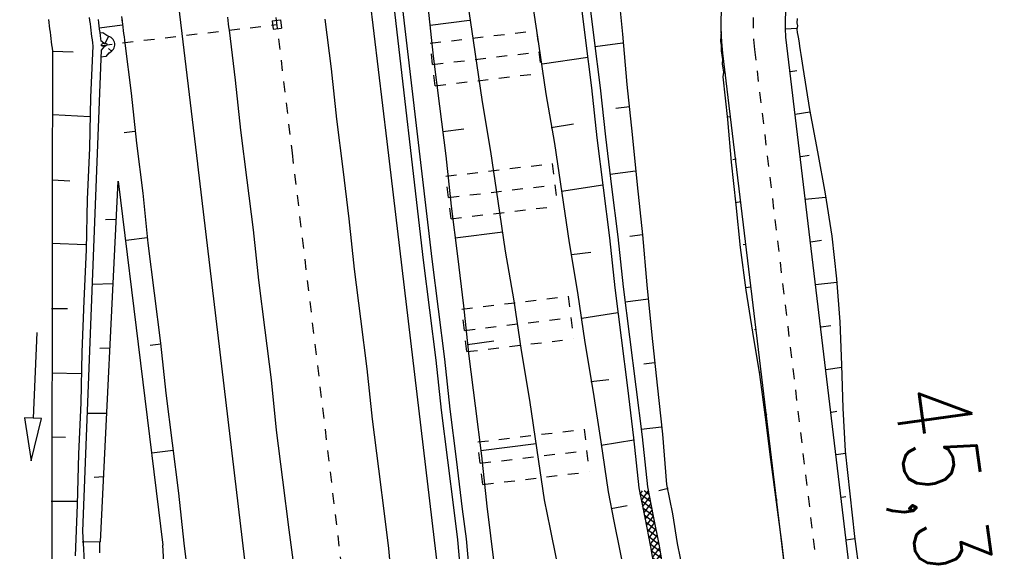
# Model space of a CAD drawing. Extents: x 447693 to 448165, y 439527 to 440695.
# Tile 7 of 88: x 447927 to 447973, y 439603 to 439628. Entities that reach past the tile are written whole.
import ezdxf

# ---------------------------------------------------------------- set-up
doc = ezdxf.new("R2010")
doc.units = 0
doc.header["$LTSCALE"] = 2
doc.header["$MEASUREMENT"] = 0
for name, pattern in [('ACAD_ISO03W100', [0.5, 0.25, -0.25]), ('ACAD_ISO05W100', [0.5, 0.25, -0.25]), ('ACAD_ISO10W100W', [0.5, 0.25, -0.25]), ('AUSGEZOGEN', [0]), ('PUNKTX2', [0.5, 0.25, -0.25])]:
    doc.linetypes.add(name, pattern=pattern)
doc.layers.get('0').update_dxf_attribs({"linetype": 'AUSGEZOGEN'})
for name, color, linetype in [('DB-Bahnachse', 7, 'CONTINUOUS'), ('DB-Gleisachse', 7, 'CONTINUOUS'), ('DB-GRABEN', 15, 'AUSGEZOGEN'), ('DB-HZV-Stützscheiben', 15, 'CONTINUOUS'), ('DB-Ingenieurbauwerke', 15, 'CONTINUOUS'), ('DB-Kabelanlagen', 15, 'CONTINUOUS'), ('DB-Wegboeschungen', 15, 'CONTINUOUS'), ('DB-Wege', 15, 'CONTINUOUS'), ('FBRTOP', 250, 'AUSGEZOGEN')]:
    doc.layers.add(name, color=color, linetype=linetype)
doc.styles.add('ROMANS', font='romans.shx', dxfattribs={"width": 0.8})

# ---------------------------------------------------------------- blocks, each defined once
blk = doc.blocks.new('*X372')
at = {"color": 0, "linetype": 'ByBlock'}
for p, q in [((151606, -109316), (152027, -108895)), ((152241, -109284), (151860, -108904)), ((151941, -109299), (152362, -108878)), ((152544, -109269), (152163, -108888)), ((152276, -109282), (152698, -108861)), ((152847, -109253), (152466, -108873)), ((152612, -109265), (153033, -108844)), ((153149, -109238), (152769, -108858)), ((152947, -109248), (153368, -108827)), ((153383, -109153), (153072, -108842)), ((153282, -109231), (153703, -108810)), ((153706, -109158), (153375, -108827)), ((153674, -109157), (154038, -108793)), ((154029, -109163), (153677, -108811)), ((154351, -109167), (153980, -108796)), ((153988, -109162), (154374, -108776)), ((154664, -109161), (154283, -108781)), ((154301, -109167), (154709, -108759)), ((154966, -109146), (154586, -108765)), ((154623, -109163), (155044, -108742)), ((155269, -109131), (154889, -108750)), ((154958, -109146), (155379, -108725)), ((155572, -109115), (155192, -108735)), ((155293, -109129), (155714, -108708)), ((155875, -109100), (155494, -108719)), ((155628, -109112), (156050, -108691)), ((156178, -109084), (155797, -108704)), ((155964, -109095), (156385, -108674)), ((156481, -109069), (156100, -108689)), ((156299, -109078), (156720, -108657)), ((156783, -109054), (156403, -108673)), ((156634, -109061), (157055, -108640)), ((157086, -109038), (156706, -108658)), ((156969, -109044), (157390, -108623)), ((157389, -109023), (157009, -108643)), ((157304, -109027), (157726, -108606)), ((157692, -109008), (157312, -108627)), ((157995, -108992), (157614, -108612)), ((157640, -109010), (158061, -108589)), ((158298, -108977), (157917, -108597)), ((157975, -108993), (158396, -108572)), ((158601, -108962), (158220, -108581)), ((158310, -108976), (158731, -108555)), ((158903, -108946), (158523, -108566)), ((158645, -108959), (159066, -108538)), ((159206, -108931), (158826, -108550)), ((158980, -108942), (159281, -108642)), ((159283, -108689), (159129, -108535)), ((142246, -109767), (142661, -109352)), ((142838, -109745), (142452, -109360)), ((142871, -109460), (142759, -109348)), ((142871, -109461), (142991, -109340)), ((142906, -109743), (143321, -109328)), ((143452, -109723), (143066, -109337)), ((143236, -109731), (143651, -109316)), ((143759, -109712), (143373, -109326)), ((143567, -109719), (143983, -109303)), ((144064, -109699), (143681, -109315)), ((143897, -109707), (144318, -109286)), ((144367, -109683), (143986, -109303)), ((144232, -109690), (144653, -109269)), ((144670, -109668), (144289, -109287)), ((144567, -109673), (144988, -109252)), ((144973, -109653), (144592, -109272)), ((145275, -109637), (144895, -109257)), ((144902, -109656), (145323, -109235)), ((145578, -109622), (145198, -109241)), ((145237, -109639), (145659, -109218)), ((145881, -109607), (145501, -109226)), ((145573, -109622), (145994, -109201)), ((146184, -109591), (145803, -109211)), ((145908, -109605), (146329, -109184)), ((146487, -109576), (146106, -109195)), ((146243, -109588), (146664, -109167)), ((146790, -109561), (146409, -109180)), ((146578, -109571), (146999, -109150)), ((147093, -109545), (146712, -109165)), ((146913, -109554), (147119, -109349)), ((147120, -109255), (147015, -109149)), ((147119, -109349), (147335, -109133)), ((147395, -109530), (147120, -109255)), ((147249, -109537), (147670, -109116)), ((147698, -109514), (147318, -109134)), ((147584, -109520), (148005, -109099)), ((148001, -109499), (147621, -109119)), ((147919, -109503), (148120, -109302)), ((148120, -109300), (147923, -109103)), ((148120, -109302), (148340, -109082)), ((148304, -109484), (148120, -109300)), ((148607, -109468), (148226, -109088)), ((148254, -109486), (148654, -109086)), ((148541, -109084), (148529, -109073)), ((148910, -109453), (148541, -109084)), ((148589, -109469), (148968, -109090)), ((148654, -109086), (148675, -109065)), ((148864, -109089), (148832, -109057)), ((149119, -109344), (148864, -109089)), ((148925, -109452), (149121, -109256)), ((148968, -109090), (149011, -109048)), ((149212, -109438), (149119, -109344)), ((149121, -109256), (149346, -109031)), ((149515, -109422), (149135, -109042)), ((149260, -109435), (149681, -109014)), ((149818, -109407), (149438, -109026)), ((149595, -109418), (150016, -108997)), ((150121, -109392), (149740, -109011)), ((149930, -109401), (150351, -108980)), ((150424, -109376), (150043, -108996)), ((150265, -109384), (150686, -108963)), ((150727, -109361), (150346, -108980)), ((150601, -109367), (151022, -108946)), ((151029, -109346), (150649, -108965)), ((150936, -109350), (151357, -108929)), ((151332, -109330), (150952, -108950)), ((151635, -109315), (151255, -108934)), ((151271, -109333), (151692, -108912)), ((151938, -109299), (151558, -108919)), ((153452, -109223), (153383, -109153)), ((153617, -109214), (153674, -109157)), ((153755, -109207), (153706, -109158)), ((153952, -109197), (153988, -109162)), ((154058, -109192), (154029, -109163)), ((154288, -109180), (154301, -109167)), ((154361, -109177), (154351, -109167)), ((133191, -110231), (133626, -109796)), ((133733, -110187), (133364, -109817)), ((133537, -110203), (133972, -109767)), ((134029, -110164), (133658, -109793)), ((133884, -110174), (134304, -109754)), ((134336, -110153), (133952, -109769)), ((134219, -110157), (134621, -109755)), ((134616, -110115), (134257, -109756)), ((134620, -109801), (134564, -109745)), ((134616, -110078), (134964, -109730)), ((134950, -110131), (134620, -109801)), ((134621, -109755), (134634, -109742)), ((135257, -110120), (134871, -109734)), ((134879, -110133), (135294, -109718)), ((135564, -110109), (135178, -109723)), ((135209, -110121), (135622, -109709)), ((135620, -109846), (135486, -109712)), ((135617, -110032), (135954, -109695)), ((135622, -109709), (135624, -109707)), ((136179, -110086), (135793, -109700)), ((135870, -110097), (136289, -109678)), ((136473, -110063), (136100, -109689)), ((136200, -110085), (136623, -109663)), ((136619, -109891), (136398, -109669)), ((136618, -109986), (136982, -109622)), ((136623, -109663), (136635, -109650)), ((137062, -110015), (136692, -109645)), ((136893, -110029), (137327, -109595)), ((137359, -109994), (136986, -109621)), ((137239, -110000), (137657, -109583)), ((137666, -109983), (137281, -109597)), ((137572, -109986), (137987, -109571)), ((137973, -109971), (137587, -109586)), ((138280, -109960), (137894, -109574)), ((137902, -109974), (138317, -109559)), ((138587, -109949), (138201, -109563)), ((138232, -109962), (138647, -109547)), ((138894, -109938), (138508, -109552)), ((138563, -109950), (138977, -109535)), ((139201, -109927), (138815, -109541)), ((138893, -109938), (139308, -109523)), ((139508, -109916), (139122, -109530)), ((139223, -109926), (139638, -109511)), ((139815, -109905), (139430, -109519)), ((139553, -109914), (139968, -109499)), ((140122, -109894), (139737, -109508)), ((139883, -109902), (140298, -109487)), ((140430, -109883), (140044, -109497)), ((140213, -109890), (140630, -109474)), ((140731, -109866), (140351, -109486)), ((140543, -109878), (140869, -109553)), ((140867, -109684), (140655, -109472)), ((141025, -109842), (140867, -109684)), ((140869, -109553), (140976, -109446)), ((140887, -109853), (141322, -109418)), ((141319, -109818), (140950, -109448)), ((141234, -109825), (141669, -109389)), ((141613, -109794), (141244, -109424)), ((141867, -109729), (141538, -109400)), ((141580, -109796), (141870, -109507)), ((141871, -109415), (141838, -109382)), ((141917, -109779), (141867, -109729)), ((141870, -109507), (142001, -109376)), ((142224, -109768), (141871, -109415)), ((141916, -109779), (142331, -109364)), ((142531, -109757), (142145, -109371)), ((142576, -109755), (142871, -109461)), ((143145, -109734), (142871, -109460)), ((123505, -110688), (123932, -110262)), ((124021, -110656), (123644, -110280)), ((123845, -110667), (124271, -110241)), ((124320, -110638), (123944, -110261)), ((124184, -110646), (124606, -110224)), ((124624, -110624), (124243, -110243)), ((124522, -110626), (124933, -110216)), ((124934, -110615), (124545, -110226)), ((124849, -110618), (125260, -110207)), ((125244, -110607), (124855, -110218)), ((125554, -110599), (125165, -110210)), ((125176, -110609), (125586, -110198)), ((125864, -110591), (125475, -110201)), ((125502, -110600), (125914, -110189)), ((126165, -110573), (125785, -110193)), ((125829, -110592), (126253, -110168)), ((126464, -110555), (126088, -110178)), ((126166, -110573), (126593, -110147)), ((126764, -110536), (126388, -110160)), ((126506, -110552), (126932, -110126)), ((127064, -110517), (126687, -110141)), ((126845, -110531), (127271, -110105)), ((127363, -110499), (126987, -110122)), ((127184, -110510), (127610, -110084)), ((127663, -110480), (127286, -110104)), ((127523, -110489), (127950, -110063)), ((127962, -110461), (127586, -110085)), ((127863, -110468), (128289, -110041)), ((128262, -110443), (127886, -110066)), ((128562, -110424), (128185, -110048)), ((128202, -110447), (128628, -110020)), ((128867, -110412), (128485, -110029)), ((128541, -110426), (128957, -110009)), ((129177, -110403), (128787, -110014)), ((128874, -110411), (129284, -110001)), ((129487, -110395), (129097, -110006)), ((129200, -110403), (129611, -109992)), ((129797, -110387), (129407, -109997)), ((129527, -110394), (129938, -109983)), ((130107, -110378), (129717, -109989)), ((129854, -110385), (130271, -109968)), ((130406, -110360), (130027, -109981)), ((130184, -110373), (130611, -109947)), ((130706, -110341), (130329, -109965)), ((130524, -110352), (130950, -109926)), ((131005, -110322), (130629, -109946)), ((130863, -110331), (131289, -109905)), ((131305, -110304), (130929, -109927)), ((131202, -110310), (131624, -109889)), ((131608, -110289), (131228, -109909)), ((131918, -110281), (131529, -109891)), ((131540, -110291), (131950, -109880)), ((132228, -110273), (131839, -109883)), ((131866, -110282), (132277, -109872)), ((132538, -110265), (132149, -109875)), ((132193, -110274), (132604, -109863)), ((132848, -110256), (132459, -109867)), ((132520, -110265), (132933, -109852)), ((133145, -110235), (132769, -109859)), ((132847, -110256), (133279, -109824)), ((133439, -110211), (133069, -109841)), ((134549, -110145), (134616, -110078)), ((134643, -110142), (134616, -110115)), ((135539, -110109), (135617, -110032)), ((135871, -110097), (135620, -109846)), ((136546, -110057), (136618, -109986)), ((136768, -110039), (136619, -109891)), ((119045, -110694), (119235, -110504)), ((119480, -110888), (119103, -110512)), ((119148, -110909), (119574, -110483)), ((119779, -110870), (119403, -110493)), ((119487, -110888), (119914, -110462)), ((120079, -110851), (119703, -110475)), ((119827, -110867), (120253, -110441)), ((120379, -110833), (120002, -110456)), ((120166, -110846), (120592, -110420)), ((120678, -110814), (120302, -110438)), ((120505, -110825), (120931, -110399)), ((120978, -110795), (120601, -110419)), ((120844, -110804), (121271, -110377)), ((121277, -110777), (120901, -110400)), ((121184, -110783), (121610, -110356)), ((121577, -110758), (121201, -110382)), ((121883, -110746), (121500, -110363)), ((121523, -110762), (121940, -110345)), ((122193, -110738), (121803, -110348)), ((121856, -110747), (122267, -110336)), ((122503, -110730), (122113, -110340)), ((122183, -110738), (122593, -110327)), ((122813, -110722), (122423, -110332)), ((122510, -110730), (122920, -110319)), ((123122, -110712), (122734, -110324)), ((122836, -110721), (123253, -110304)), ((123422, -110694), (123044, -110316)), ((123166, -110709), (123592, -110283)), ((123721, -110675), (123345, -110299)), ((119180, -110907), (119045, -110772))]:
    blk.add_line(p, q, dxfattribs=at)

msp = doc.modelspace()

# ---------------------------------------------------------------- linework, layer by layer
at = {"layer": 'DB-Bahnachse', "linetype": 'ACAD_ISO10W100W'}
for p, q in [((447937.089, 439648.001), (447940.193, 439621.834)), ((447940.193, 439621.834), (447942.518, 439602.343))]:
    msp.add_line(p, q, dxfattribs=at)
at = {"layer": 'DB-Gleisachse', "linetype": 'Continuous'}
for p, q in [((447937.177, 439628.156), (447937.196, 439628.007)), ((447937.196, 439628.007), (447937.214, 439627.858)), ((447937.214, 439627.858), (447937.233, 439627.709)), ((447937.233, 439627.709), (447937.252, 439627.56)), ((447941.723, 439628.075), (447942.017, 439625.743)), ((447937.252, 439627.56), (447937.547, 439625.229)), ((447942.017, 439625.743), (447942.262, 439623.405)), ((447937.547, 439625.229), (447937.791, 439622.891)), ((447942.262, 439623.405), (447942.557, 439621.074)), ((447937.791, 439622.891), (447938.086, 439620.56)), ((447942.557, 439621.074), (447942.851, 439618.743)), ((447938.086, 439620.56), (447938.38, 439618.228)), ((447942.851, 439618.743), (447943.096, 439616.405)), ((447938.38, 439618.228), (447938.625, 439615.89)), ((447943.096, 439616.405), (447943.391, 439614.073)), ((447938.625, 439615.89), (447938.92, 439613.559)), ((447943.391, 439614.073), (447943.685, 439611.742)), ((447938.92, 439613.559), (447939.214, 439611.228)), ((447943.685, 439611.742), (447943.93, 439609.404)), ((447939.214, 439611.228), (447939.459, 439608.89)), ((447943.93, 439609.404), (447944.224, 439607.073)), ((447939.459, 439608.89), (447939.754, 439606.558)), ((447944.224, 439607.073), (447944.519, 439604.741)), ((447939.754, 439606.558), (447940.048, 439604.227)), ((447944.519, 439604.741), (447944.694, 439603.352)), ((447940.048, 439604.227), (447940.223, 439602.838)), ((447944.694, 439603.352), (447944.82, 439601.957))]:
    msp.add_line(p, q, dxfattribs=at)
at = {"layer": 'DB-GRABEN', "linetype": 'Continuous'}
for p, q in [((447953.585, 439629.523), (447953.879, 439627.191)), ((447953.988, 439629.523), (447954.283, 439627.192)), ((447955.377, 439629.699), (447955.622, 439627.361)), ((447951.353, 439629.241), (447951.697, 439626.915)), ((447946.535, 439628.682), (447946.78, 439626.345)), ((447948.376, 439628.865), (447948.72, 439626.539)), ((447930.727, 439628.147), (447930.746, 439627.999)), ((447932.234, 439628.187), (447932.259, 439627.988)), ((447928.823, 439628.058), (447928.842, 439627.909)), ((447928.842, 439627.909), (447928.861, 439627.761)), ((447928.861, 439627.761), (447928.88, 439627.612)), ((447930.746, 439627.999), (447930.765, 439627.85)), ((447930.765, 439627.85), (447930.783, 439627.701)), ((447930.783, 439627.701), (447930.802, 439627.552)), ((447931.143, 439628.049), (447931.162, 439627.9)), ((447931.162, 439627.9), (447931.18, 439627.751)), ((447931.18, 439627.751), (447931.199, 439627.602)), ((447932.284, 439627.79), (447931.193, 439627.652)), ((447932.253, 439628.038), (447932.278, 439627.839)), ((447932.278, 439627.839), (447932.297, 439627.69)), ((447932.297, 439627.69), (447932.316, 439627.542)), ((447946.647, 439627.79), (447948.483, 439628.021)), ((447928.88, 439627.612), (447928.898, 439627.463)), ((447928.898, 439627.463), (447928.917, 439627.314)), ((447928.917, 439627.314), (447928.936, 439627.165)), ((447930.802, 439627.552), (447930.821, 439627.403)), ((447930.821, 439627.403), (447930.84, 439627.254)), ((447930.84, 439627.254), (447930.859, 439627.106)), ((447931.199, 439627.602), (447931.218, 439627.453)), ((447931.218, 439627.453), (447931.237, 439627.305)), ((447931.369, 439627.433), (447931.226, 439627.418)), ((447931.237, 439627.305), (447931.256, 439627.156)), ((447931.547, 439627.302), (447931.369, 439627.433)), ((447931.631, 439627.278), (447931.477, 439626.95)), ((447932.316, 439627.542), (447932.334, 439627.393)), ((447932.334, 439627.393), (447932.353, 439627.244)), ((447932.353, 439627.244), (447932.372, 439627.095)), ((447955.622, 439627.361), (447955.817, 439625.017)), ((447928.936, 439627.165), (447928.955, 439627.016)), ((447928.955, 439627.016), (447928.974, 439626.868)), ((447928.974, 439626.868), (447928.992, 439626.719)), ((447930.896, 439626.808), (447930.794, 439624.426)), ((447930.859, 439627.106), (447930.877, 439626.957)), ((447930.877, 439626.957), (447930.896, 439626.808)), ((447931.256, 439627.156), (447931.268, 439627.061)), ((447931.417, 439626.951), (447931.268, 439627.061)), ((447931.435, 439626.802), (447931.284, 439626.627)), ((447931.292, 439626.869), (447931.293, 439626.858)), ((447931.293, 439626.858), (447931.293, 439626.846)), ((447931.293, 439626.858), (447931.293, 439626.855)), ((447932.372, 439627.095), (447932.391, 439626.946)), ((447932.391, 439626.946), (447932.685, 439624.615)), ((447951.697, 439626.915), (447952.041, 439624.59)), ((447953.879, 439627.191), (447954.174, 439624.86)), ((447954.283, 439627.192), (447954.577, 439624.86)), ((447954.333, 439626.795), (447955.622, 439626.958)), ((447928.992, 439626.719), (447929.011, 439626.57)), ((447929.011, 439626.57), (447929.008, 439624.201)), ((447929.011, 439626.57), (447929.973, 439626.54)), ((447931.284, 439626.627), (447930.412, 439604.173)), ((447931.496, 439626.321), (447931.271, 439626.296)), ((447931.641, 439626.49), (447931.496, 439626.321)), ((447931.633, 439626.694), (447931.765, 439626.568)), ((447946.78, 439626.345), (447947.074, 439624.013)), ((447948.72, 439626.539), (447949.064, 439624.214)), ((447951.865, 439625.979), (447953.992, 439626.298)), ((447955.817, 439625.017), (447956.062, 439622.679)), ((447932.685, 439624.615), (447932.93, 439622.277)), ((447952.041, 439624.59), (447952.435, 439622.271)), ((447954.174, 439624.86), (447954.419, 439622.522)), ((447954.577, 439624.86), (447954.816, 439622.572)), ((447929.008, 439624.201), (447929.005, 439621.832)), ((447930.794, 439624.426), (447930.741, 439622.051)), ((447947.074, 439624.013), (447947.368, 439621.682)), ((447949.064, 439624.214), (447949.458, 439621.895)), ((447930.758, 439623.515), (447929.034, 439623.599)), ((447955.949, 439623.975), (447955.304, 439623.894)), ((447952.291, 439623.009), (447953.326, 439623.19)), ((447932.861, 439622.823), (447932.365, 439622.76)), ((447947.224, 439622.823), (447948.216, 439622.948)), ((447956.062, 439622.679), (447956.307, 439620.341)), ((447932.93, 439622.277), (447933.225, 439619.946)), ((447952.435, 439622.271), (447952.779, 439619.946)), ((447954.419, 439622.522), (447954.713, 439620.19)), ((447954.816, 439622.572), (447955.11, 439620.24)), ((447929.005, 439621.832), (447929.002, 439619.463)), ((447930.741, 439622.051), (447930.639, 439619.669)), ((447949.458, 439621.895), (447949.802, 439619.57)), ((447947.368, 439621.682), (447947.613, 439619.344)), ((447955.035, 439620.836), (447956.225, 439620.986)), ((447929.013, 439620.573), (447929.825, 439620.524)), ((447931.249, 439603.67), (447932.075, 439620.513)), ((447932.075, 439620.513), (447934.169, 439603.519)), ((447952.766, 439620.045), (447954.694, 439620.339)), ((447956.307, 439620.341), (447956.552, 439618.004)), ((447933.225, 439619.946), (447933.469, 439617.608)), ((447952.779, 439619.946), (447953.123, 439617.621)), ((447954.713, 439620.19), (447955.008, 439617.859)), ((447955.11, 439620.24), (447955.405, 439617.909)), ((447929.002, 439619.463), (447928.999, 439617.094)), ((447930.639, 439619.669), (447930.586, 439617.294)), ((447949.802, 439619.57), (447950.146, 439617.245)), ((447947.613, 439619.344), (447947.908, 439617.013)), ((447931.987, 439618.714), (447931.481, 439618.701)), ((447947.801, 439617.856), (447950.034, 439618.138)), ((447930.555, 439617.542), (447928.986, 439617.596)), ((447933.438, 439617.856), (447932.446, 439617.731)), ((447933.469, 439617.608), (447933.764, 439615.276)), ((447953.123, 439617.621), (447953.516, 439615.302)), ((447955.008, 439617.859), (447955.253, 439615.521)), ((447955.405, 439617.909), (447955.649, 439615.571)), ((447956.552, 439618.004), (447955.957, 439617.928)), ((447956.552, 439618.004), (447956.747, 439615.66)), ((447930.586, 439617.294), (447930.484, 439614.913)), ((447950.146, 439617.245), (447950.54, 439614.926)), ((447953.241, 439617.081), (447954.134, 439617.194)), ((447928.999, 439617.094), (447928.995, 439614.725)), ((447947.908, 439617.013), (447948.202, 439614.681)), ((447931.839, 439615.709), (447930.859, 439615.684)), ((447933.764, 439615.276), (447934.058, 439612.945)), ((447953.516, 439615.302), (447953.861, 439612.977)), ((447955.253, 439615.521), (447955.547, 439613.19)), ((447955.649, 439615.571), (447955.944, 439613.24)), ((447956.747, 439615.66), (447956.992, 439613.322)), ((447930.484, 439614.913), (447930.381, 439612.531)), ((447950.54, 439614.926), (447950.884, 439612.601)), ((447955.737, 439614.877), (447956.829, 439615.015)), ((447928.965, 439614.569), (447929.721, 439614.564)), ((447928.995, 439614.725), (447928.992, 439612.355)), ((447948.202, 439614.681), (447948.447, 439612.343)), ((447953.716, 439614.118), (447955.397, 439614.38)), ((447928.29, 439613.441), (447928.105, 439609.446)), ((447948.378, 439612.889), (447949.618, 439613.046)), ((447955.547, 439613.19), (447955.842, 439610.858)), ((447955.944, 439613.24), (447956.238, 439610.908)), ((447956.992, 439613.322), (447957.237, 439610.984)), ((447930.381, 439612.531), (447930.329, 439610.156)), ((447931.688, 439612.704), (447931.221, 439612.692)), ((447934.065, 439612.895), (447933.569, 439612.833)), ((447934.058, 439612.945), (447934.303, 439610.607)), ((447950.884, 439612.601), (447951.278, 439610.282)), ((447953.861, 439612.977), (447954.254, 439610.658)), ((447928.992, 439612.355), (447928.989, 439609.986)), ((447948.447, 439612.343), (447948.742, 439610.012)), ((447957.105, 439612.026), (447956.609, 439611.963)), ((447930.358, 439611.52), (447928.993, 439611.549)), ((447954.142, 439611.148), (447954.985, 439611.254)), ((447955.842, 439610.858), (447956.136, 439608.527)), ((447956.238, 439610.908), (447956.533, 439608.577)), ((447957.237, 439610.984), (447957.475, 439608.696)), ((447934.303, 439610.607), (447934.598, 439608.276)), ((447951.278, 439610.282), (447951.622, 439607.957)), ((447954.254, 439610.658), (447954.598, 439608.333)), ((447928.989, 439609.986), (447928.986, 439607.617)), ((447930.329, 439610.156), (447930.226, 439607.774)), ((447948.742, 439610.012), (447949.036, 439607.68)), ((447927.706, 439609.464), (447928.013, 439607.448)), ((447928.105, 439609.446), (447927.706, 439609.464)), ((447928.013, 439607.448), (447928.505, 439609.427)), ((447928.505, 439609.427), (447928.105, 439609.446)), ((447931.539, 439609.666), (447930.625, 439609.669)), ((447956.489, 439608.924), (447957.432, 439609.043)), ((447928.966, 439608.572), (447929.624, 439608.555)), ((447954.617, 439608.184), (447956.149, 439608.428)), ((447956.136, 439608.527), (447956.381, 439606.189)), ((447956.533, 439608.577), (447956.778, 439606.239)), ((447957.475, 439608.696), (447957.671, 439606.352)), ((447934.642, 439607.929), (447933.649, 439607.803)), ((447934.598, 439608.276), (447934.892, 439605.944)), ((447949.005, 439607.928), (447951.584, 439608.254)), ((447951.622, 439607.957), (447951.966, 439605.631)), ((447954.598, 439608.333), (447954.942, 439606.007)), ((447928.986, 439607.617), (447928.983, 439605.248)), ((447930.226, 439607.774), (447930.173, 439605.399)), ((447949.036, 439607.68), (447949.281, 439605.343)), ((447931.399, 439606.698), (447930.955, 439606.679)), ((447956.381, 439606.189), (447956.656, 439604.813)), ((447956.778, 439606.239), (447957.052, 439604.863)), ((447957.745, 439606.16), (447957.305, 439606.054)), ((447957.671, 439606.352), (447957.945, 439604.975)), ((447934.892, 439605.944), (447935.137, 439603.607)), ((447951.966, 439605.631), (447952.241, 439604.255)), ((447954.942, 439606.007), (447955.217, 439604.631)), ((447930.155, 439605.548), (447928.945, 439605.546)), ((447928.983, 439605.248), (447928.98, 439602.879)), ((447930.173, 439605.399), (447930.071, 439603.017)), ((447949.281, 439605.343), (447949.456, 439603.954)), ((447955.092, 439605.22), (447955.83, 439605.363)), ((447956.656, 439604.813), (447956.93, 439603.436)), ((447957.052, 439604.863), (447957.327, 439603.486)), ((447957.945, 439604.975), (447958.17, 439603.593)), ((447952.241, 439604.255), (447952.515, 439602.879)), ((447955.217, 439604.631), (447955.492, 439603.254)), ((447930.412, 439604.173), (447931.406, 439587.375)), ((447949.456, 439603.954), (447949.632, 439602.565)), ((447931.249, 439603.67), (447930.393, 439603.662)), ((447931.213, 439603.669), (447931.212, 439603.161)), ((447934.966, 439590.06), (447934.169, 439603.519)), ((447935.137, 439603.607), (447935.313, 439602.218)), ((447956.93, 439603.436), (447957.155, 439602.053)), ((447957.327, 439603.486), (447957.552, 439602.104)), ((447958.17, 439603.593), (447958.445, 439602.216)), ((447955.492, 439603.254), (447955.766, 439601.878))]:
    msp.add_line(p, q, dxfattribs=at)
for major_axis, ratio, start_param, end_param in [((0.493, 0.041), 0.879222, -1.191535, 1.250745), ((0.134, 0.015), 0.555556, 0, 6.283185)]:
    msp.add_ellipse((447931.426, 439626.876), major_axis=major_axis, ratio=ratio, start_param=start_param, end_param=end_param, dxfattribs=at)
at = {"layer": 'DB-HZV-Stützscheiben', "linetype": 'PUNKTX2'}
for p, q in [((447946.635, 439626.945), (447951.599, 439627.538)), ((447951.599, 439627.538), (447951.837, 439625.552)), ((447946.872, 439624.959), (447946.635, 439626.945)), ((447946.872, 439624.959), (447951.837, 439625.552)), ((447947.376, 439620.738), (447952.341, 439621.33)), ((447952.341, 439621.33), (447952.577, 439619.344)), ((447947.613, 439618.752), (447947.376, 439620.738)), ((447947.613, 439618.752), (447952.577, 439619.344)), ((447948.117, 439614.536), (447953.081, 439615.131)), ((447953.081, 439615.131), (447953.319, 439613.145)), ((447948.355, 439612.55), (447948.117, 439614.536)), ((447948.355, 439612.55), (447953.319, 439613.145)), ((447948.859, 439608.332), (447953.824, 439608.928)), ((447953.824, 439608.928), (447954.062, 439606.942)), ((447949.098, 439606.347), (447948.859, 439608.332)), ((447949.098, 439606.347), (447954.062, 439606.942))]:
    msp.add_line(p, q, dxfattribs=at)
at = {"layer": 'DB-HZV-Stützscheiben', "linetype": 'ACAD_ISO05W100'}
for p, q in [((447946.753, 439625.952), (447951.718, 439626.545)), ((447947.494, 439619.745), (447952.459, 439620.337)), ((447948.236, 439613.543), (447953.2, 439614.138)), ((447948.979, 439607.34), (447953.943, 439607.935))]:
    msp.add_line(p, q, dxfattribs=at)
at = {"layer": 'DB-Ingenieurbauwerke', "linetype": 'Continuous'}
for p, q in [((447941.508, 439648.525), (447944.612, 439622.358)), ((447932.67, 439647.477), (447935.774, 439621.31)), ((447939.263, 439627.994), (447939.66, 439628.04)), ((447939.263, 439627.994), (447939.309, 439627.597)), ((447939.66, 439628.04), (447939.706, 439627.643)), ((447939.309, 439627.597), (447939.706, 439627.643)), ((447944.612, 439622.361), (447947.176, 439600.863)), ((447935.774, 439621.307), (447938.338, 439599.809))]:
    msp.add_line(p, q, dxfattribs=at)
at = {"layer": 'DB-Ingenieurbauwerke', "linetype": 'ACAD_ISO03W100'}
msp.add_line((447931.295, 439626.846), (447939.483, 439627.818), dxfattribs=at)
at = {"layer": 'DB-Kabelanlagen', "linetype": 'Continuous'}
for p, q in [((447944.352, 439633.707), (447946.32, 439616.812)), ((447944.763, 439633.627), (447946.717, 439616.862)), ((447946.32, 439616.812), (447946.615, 439614.481)), ((447946.717, 439616.862), (447947.012, 439614.531)), ((447946.615, 439614.481), (447946.909, 439612.149)), ((447947.012, 439614.531), (447947.306, 439612.199)), ((447946.909, 439612.149), (447947.154, 439609.811)), ((447947.306, 439612.199), (447947.551, 439609.861)), ((447947.154, 439609.811), (447947.449, 439607.48)), ((447947.551, 439609.861), (447947.846, 439607.53)), ((447947.449, 439607.48), (447947.743, 439605.148)), ((447947.846, 439607.53), (447948.14, 439605.199)), ((447948.14, 439605.199), (447948.316, 439603.81)), ((447947.743, 439605.148), (447947.919, 439603.759)), ((447948.316, 439603.81), (447948.441, 439602.414)), ((447947.919, 439603.759), (447948.044, 439602.364))]:
    msp.add_line(p, q, dxfattribs=at)
at = {"layer": 'DB-Wegboeschungen', "linetype": 'Continuous'}
for p, q in [((447963.777, 439627.754), (447963.752, 439627.598)), ((447963.772, 439628.107), (447963.754, 439627.902)), ((447963.754, 439627.902), (447963.777, 439627.754)), ((447960.206, 439627.289), (447960.196, 439627.035)), ((447960.224, 439627.495), (447960.206, 439627.289)), ((447963.242, 439627.618), (447963.744, 439627.647)), ((447963.752, 439627.598), (447963.775, 439627.45)), ((447963.775, 439627.45), (447963.799, 439627.302)), ((447963.799, 439627.302), (447963.822, 439627.153)), ((447960.196, 439627.035), (447960.227, 439626.837)), ((447960.227, 439626.837), (447960.217, 439626.582)), ((447963.822, 439627.153), (447963.853, 439626.956)), ((447963.853, 439626.956), (447963.877, 439626.808)), ((447963.877, 439626.808), (447963.908, 439626.61)), ((447960.217, 439626.582), (447960.248, 439626.385)), ((447960.248, 439626.385), (447960.28, 439626.187)), ((447963.908, 439626.61), (447963.939, 439626.413)), ((447963.939, 439626.413), (447963.971, 439626.215)), ((447960.28, 439626.187), (447960.261, 439625.982)), ((447960.261, 439625.982), (447960.293, 439625.784)), ((447963.971, 439626.215), (447964.002, 439626.018)), ((447964.002, 439626.018), (447964.033, 439625.82)), ((447960.293, 439625.784), (447960.324, 439625.587)), ((447960.324, 439625.587), (447960.306, 439625.381)), ((447960.439, 439625.504), (447960.389, 439625.496)), ((447963.456, 439625.627), (447963.753, 439625.674)), ((447964.033, 439625.82), (447964.346, 439623.845)), ((447960.306, 439625.381), (447960.52, 439623.39)), ((447963.671, 439623.636), (447964.362, 439623.746)), ((447964.346, 439623.845), (447964.709, 439621.877)), ((447960.653, 439623.513), (447960.505, 439623.489)), ((447960.52, 439623.39), (447960.685, 439621.392)), ((447963.934, 439621.653), (447964.329, 439621.716)), ((447964.709, 439621.877), (447965.071, 439619.91)), ((447960.685, 439621.392), (447960.899, 439619.401)), ((447960.916, 439621.529), (447960.768, 439621.506)), ((447965.071, 439619.91), (447965.384, 439617.934)), ((447961.131, 439619.538), (447960.884, 439619.499)), ((447964.148, 439619.662), (447965.094, 439619.762)), ((447960.899, 439619.401), (447961.114, 439617.41)), ((447964.412, 439617.679), (447964.906, 439617.757)), ((447965.384, 439617.934), (447965.598, 439615.943)), ((447961.114, 439617.41), (447961.377, 439615.426)), ((447961.394, 439617.555), (447961.246, 439617.532)), ((447964.626, 439615.688), (447965.622, 439615.795)), ((447965.598, 439615.943), (447965.763, 439613.945)), ((447961.608, 439615.564), (447961.361, 439615.525)), ((447961.377, 439615.426), (447961.69, 439613.451)), ((447965.763, 439613.945), (447965.829, 439611.93)), ((447961.69, 439613.451), (447962.003, 439611.476)), ((447961.872, 439613.581), (447961.773, 439613.565)), ((447964.89, 439613.705), (447965.334, 439613.775)), ((447965.104, 439611.714), (447965.845, 439611.831)), ((447965.829, 439611.93), (447965.895, 439609.916)), ((447962.086, 439611.59), (447961.987, 439611.574)), ((447962.003, 439611.476), (447962.267, 439609.492)), ((447965.368, 439609.731), (447965.615, 439609.77)), ((447965.895, 439609.916), (447966.011, 439607.909)), ((447962.267, 439609.492), (447962.53, 439607.509)), ((447962.35, 439609.607), (447962.3, 439609.599)), ((447962.564, 439607.616), (447962.515, 439607.608)), ((447962.53, 439607.509), (447962.794, 439605.526)), ((447965.582, 439607.74), (447966.026, 439607.81)), ((447966.011, 439607.909), (447966.225, 439605.918)), ((447962.828, 439605.633), (447962.778, 439605.625)), ((447965.846, 439605.756), (447966.043, 439605.788)), ((447966.225, 439605.918), (447966.439, 439603.927)), ((447962.794, 439605.526), (447963.058, 439603.543)), ((447966.06, 439603.765), (447966.455, 439603.828)), ((447966.439, 439603.927), (447966.703, 439601.944)), ((447963.058, 439603.543), (447963.272, 439601.552))]:
    msp.add_line(p, q, dxfattribs=at)
at = {"layer": 'DB-Wege', "linetype": 'Continuous'}
for p, q in [((447963.265, 439626.832), (447970.379, 439567.538)), ((447960.287, 439626.475), (447967.409, 439567.108))]:
    msp.add_line(p, q, dxfattribs=at)
at = {"layer": 'DB-Wege', "linetype": 'ACAD_ISO05W100'}
msp.add_line((447961.776, 439626.653), (447968.899, 439567.287), dxfattribs=at)
at = {"layer": 'DB-Wege', "linetype": 'Continuous'}
for major_axis, start_param, end_param in [((11.396, 1.546), 1.676796, 3.126124), ((8.423, 1.143), 1.676769, 3.126097)]:
    msp.add_ellipse((447971.705, 439627.845), major_axis=major_axis, ratio=1, start_param=start_param, end_param=end_param, dxfattribs=at)
at = {"layer": 'DB-Wege', "linetype": 'ACAD_ISO05W100'}
msp.add_ellipse((447971.705, 439627.845), major_axis=(9.909, 1.345), ratio=1, start_param=1.676751, end_param=3.126079, dxfattribs=at)
at = {"layer": 'FBRTOP'}
for points in [[(447863.757, 440675.122, 0.000001), (447863.91, 440674.157, -0.000001), (447871.768, 440624.779), (447883.554, 440550.71, -0.000005), (447893.375, 440488.987, 0.000006), (447903.196, 440427.263, 0.000001), (447911.053, 440377.884, -0.000001), (447918.911, 440328.506), (447930.697, 440254.437, -0.000002), (447938.554, 440205.059, 0.000002), (447946.411, 440155.68), (447958.197, 440081.611), (447966.054, 440032.233, 0.000001), (447971.947, 439995.199, -0.000001), (447977.84, 439958.164, -0.000005), (447983.732, 439921.13, 0.000005), (447989.625, 439884.096, 0.000004), (447997.482, 439834.718, -0.000003), (448005.34, 439785.34, 0), (448016.799, 439713.325, -0.000001), (448024.983, 439661.892, -0.000001), (448032.84, 439612.513, 0.000002), (448040.697, 439563.134), (448042.115, 439554.224, -0.000002)], [(447926.482, 440062.971), (447932.229, 440026.851, 0.000001), (447938.122, 439989.817), (447944.015, 439952.782, -0.000005), (447949.908, 439915.748, 0.000005), (447955.8, 439878.714, 0.000004), (447963.658, 439829.336, -0.000003), (447971.515, 439779.957), (447982.975, 439707.942), (447991.158, 439656.51, -0.000001), (447999.015, 439607.131, 0.000002), (448006.872, 439557.752), (448008.29, 439548.841, -0.000002)]]:
    msp.add_lwpolyline(points, format="xyb", dxfattribs=at)
at = {"layer": 'FBRTOP', "const_width": 0.5}
for points in [[(447874.057, 440515.262, 0.001447), (447878.561, 440486.63, 0.000006), (447888.382, 440424.906, 0.000001), (447896.24, 440375.527, -0.000001), (447904.097, 440326.148), (447915.883, 440252.08, -0.000002), (447923.74, 440202.702, 0.000002), (447931.597, 440153.323), (447943.383, 440079.254), (447951.24, 440029.876, 0.000001), (447957.133, 439992.842, -0.000001), (447963.026, 439955.807, -0.000005), (447968.919, 439918.773, 0.000005), (447974.811, 439881.739, 0.000004), (447982.669, 439832.361, -0.000003), (447990.526, 439782.982, 0), (448001.985, 439710.967, -0.000001), (448010.169, 439659.535, -0.000001), (448018.026, 439610.156, 0.000002), (448025.883, 439560.777), (448027.301, 439551.866, -0.000002)], [(447869.981, 440514.593, -0.002287), (447874.611, 440486.001, 0.000006), (447884.432, 440424.278, 0.000001), (447892.289, 440374.899, -0.000001), (447900.147, 440325.52), (447911.933, 440251.452, -0.000002), (447919.79, 440202.073, 0.000002), (447927.647, 440152.695), (447939.433, 440078.626), (447947.29, 440029.248, 0.000001), (447953.183, 439992.213, -0.000001), (447959.076, 439955.179, -0.000005), (447964.968, 439918.145, 0.000005), (447970.861, 439881.111, 0.000004), (447978.718, 439831.732, -0.000003), (447986.576, 439782.354, 0), (447998.035, 439710.339, -0.000001), (448006.219, 439658.907, -0.000001), (448014.076, 439609.528, 0.000002), (448021.933, 439560.149), (448023.351, 439551.238, -0.000002)]]:
    msp.add_lwpolyline(points, format="xyb", dxfattribs=at)

# ---------------------------------------------------------------- block references
at = {"layer": 'DB-GRABEN', "linetype": 'Continuous', "xscale": 0.0009999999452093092, "yscale": 0.000999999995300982, "zscale": 0.001, "rotation": 277.7296829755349}
msp.add_blockref('*X372', (448050.308, 439738.914), dxfattribs=at)

# ---------------------------------------------------------------- texts
at = {"layer": 'DB-Bahnachse', "linetype": 'Continuous', "style": 'ROMANS', "oblique": 360, "width": 0.8334}
msp.add_text('45,3', height=3.5, rotation=277.7297, dxfattribs=at).set_placement((447968.248, 439610.796))

doc.saveas('drawing.dxf')
